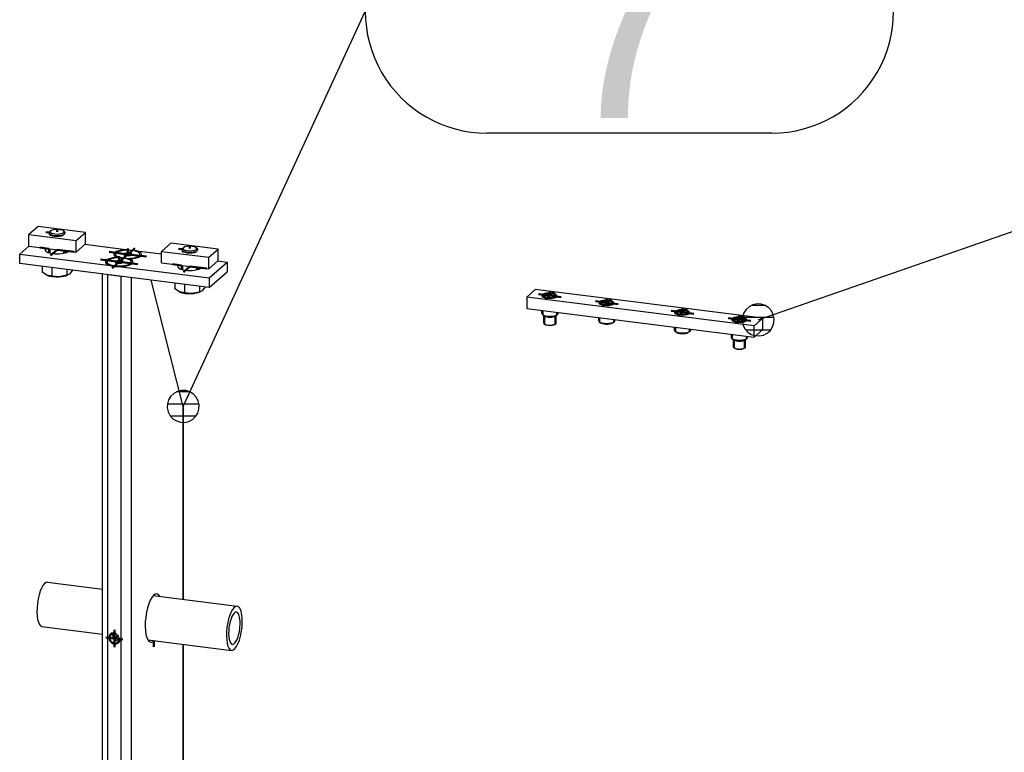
# Model space of a CAD drawing. Header units: millimetres. Extents: x 4464 to 5058, y 2900 to 3320.
# Tile 17 of 110: x 4670 to 4686, y 2942 to 2954. Entities that reach past the tile are written whole.
import ezdxf
from ezdxf.enums import TextEntityAlignment as Align

# ---------------------------------------------------------------- set-up
doc = ezdxf.new("R2010")
doc.units = ezdxf.units.MM
doc.linetypes.add('STRICHPUNKT2', pattern=[18.5, 10, -4, 0.5, -4])
doc.layers.get('0').update_dxf_attribs({"linetype": 'CONTINUOUS'})
for name, color, linetype in [('DIM49', 4, 'CONTINUOUS'), ('LE_RED', 1, 'CONTINUOUS'), ('TXT_ALL', 7, 'CONTINUOUS')]:
    doc.layers.add(name, color=color, linetype=linetype)
doc.layers.add('LE_ALL', color=7, linetype='CONTINUOUS', lineweight=50)
doc.styles.add('ARIAL', font='arial.ttf')

# ---------------------------------------------------------------- blocks, each defined once
blk = doc.blocks.new('BALUSTER PROFIEL 80X15 R4_03714', base_point=(4672.167, 2944.938))
for p, q in [((4671.276, 2934.732), (4671.276, 2950.202)), ((4671.362, 2934.808), (4671.362, 2950.192)), ((4671.58, 2950.164), (4671.362, 2950.192)), ((4671.58, 2935.001), (4671.58, 2950.164)), ((4671.752, 2935.152), (4671.752, 2950.142)), ((4672.601, 2948.024), (4672.077, 2950.101)), ((4672.601, 2944.85), (4672.601, 2948.024)), ((4672.609, 2944.849), (4672.609, 2947.959)), ((4672.601, 2935.889), (4672.601, 2944.111)), ((4672.609, 2935.887), (4672.609, 2944.109))]:
    blk.add_line(p, q)
for centre, major_axis, ratio, start_param, end_param in [((4672.476, 2948.04), (0.087, -0.181), 0.559575, 0.864613, 1.22598), ((4672.117, 2944.541), (-0.05, -0.397), 0.333333, 3.141593, 6.283185), ((4672.117, 2944.541), (-0.05, -0.397), 0.333333, 2.730455, 3.141593), ((4672.117, 2944.541), (-0.05, -0.397), 0.333333, 0, 0.411138)]:
    blk.add_ellipse(centre, major_axis=major_axis, ratio=ratio, start_param=start_param, end_param=end_param)
at = {"layer": 'LE_RED'}
for start_param, end_param in [(3.141593, 6.283185), (2.093172, 3.141593), (0, 0.522376)]:
    blk.add_ellipse((4671.471, 2944.207), major_axis=(0.0661, -0.075), ratio=0.881917, start_param=start_param, end_param=end_param, dxfattribs=at)
blk = doc.blocks.new('_03716', base_point=(4672.117, 2944.171))
at = {"layer": 'LE_ALL', "color": 1, "linetype": 'STRICHPUNKT2'}
for p, q in [((4671.471, 2944.207), (4671.471, 2944.348)), ((4671.471, 2944.207), (4671.331, 2944.224)), ((4671.453, 2944.191), (4671.526, 2944.255)), ((4671.471, 2944.207), (4671.471, 2944.065)), ((4671.471, 2944.207), (4671.611, 2944.189)), ((4672.117, 2944.171), (4672.117, 2944.07))]:
    blk.add_line(p, q, dxfattribs=at)
blk = doc.blocks.new('_03715')
blk.add_blockref('_03716', (4672.117, 2944.171))
blk = doc.blocks.new('DIN 13-M6_03718', base_point=(4671.526, 2944.144))
for start_param, end_param in [(3.141593, 6.283185), (0, 3.141593)]:
    blk.add_ellipse((4671.471, 2944.207), major_axis=(0.0551, -0.0625), ratio=0.881917, start_param=start_param, end_param=end_param)
at = {"layer": 'LE_RED'}
for start_param, end_param in [(3.141593, 6.283185), (2.093172, 3.141593), (0, 0.522376)]:
    blk.add_ellipse((4671.471, 2944.207), major_axis=(0.0661, -0.075), ratio=0.881917, start_param=start_param, end_param=end_param, dxfattribs=at)
blk = doc.blocks.new('DIN 13-M6_03717')
blk.add_blockref('DIN 13-M6_03718', (4671.526, 2944.144))
blk = doc.blocks.new('BALUSTER PROFIEL 80X15 R4_03713')
for name, p in [('BALUSTER PROFIEL 80X15 R4_03714', (4672.167, 2944.938)), ('_03715', (0, 0)), ('DIN 13-M6_03717', (0, 0))]:
    blk.add_blockref(name, p)
blk = doc.blocks.new('Precisie buis 22x3_03729', base_point=(4673.409, 2944.109))
for p, q in [((4670.37, 2945.131), (4671.276, 2945.017)), ((4672.11, 2944.911), (4673.488, 2944.738)), ((4670.279, 2944.403), (4671.276, 2944.277)), ((4672.019, 2944.184), (4673.397, 2944.01))]:
    blk.add_line(p, q)
for centre, major_axis, start_param, end_param in [((4670.325, 2944.767), (-0.046, -0.364), 3.141593, 6.283185), ((4673.443, 2944.374), (-0.046, -0.364), 3.141593, 6.283185), ((4673.443, 2944.374), (-0.033, -0.265), 3.141593, 6.283185), ((4673.443, 2944.374), (-0.046, -0.364), 0, 3.141593), ((4673.443, 2944.374), (-0.033, -0.265), 6.283185, 9.424778)]:
    blk.add_ellipse(centre, major_axis=major_axis, ratio=0.333333, start_param=start_param, end_param=end_param)
blk = doc.blocks.new('Precisie buis 22x3_03728')
blk.add_blockref('Precisie buis 22x3_03729', (4673.409, 2944.109))
blk = doc.blocks.new('153.1.100 100 x 5 50 x 47 PM6_03731', base_point=(4672.524, 2950.352))
for p, q in [((4669.912, 2950.531), (4670.061, 2950.662)), ((4671.726, 2950.593), (4671.698, 2950.603)), ((4671.833, 2950.586), (4671.801, 2950.582)), ((4671.833, 2950.586), (4672.243, 2950.535)), ((4669.912, 2950.531), (4671.404, 2950.343)), ((4669.912, 2950.374), (4669.912, 2950.531)), ((4671.531, 2950.469), (4671.515, 2950.478)), ((4671.721, 2950.452), (4671.701, 2950.445)), ((4673.03, 2949.981), (4669.912, 2950.374)), ((4671.539, 2950.326), (4673.03, 2950.139)), ((4673.03, 2950.139), (4673.325, 2950.398)), ((4673.169, 2950.418), (4673.325, 2950.398)), ((4673.325, 2950.398), (4673.325, 2950.241)), ((4673.03, 2949.981), (4673.325, 2950.241)), ((4673.03, 2950.139), (4673.03, 2949.981))]:
    blk.add_line(p, q)
for points in [[(4670.986, 2950.693), (4671.698, 2950.603)], [(4671.404, 2950.343), (4671.471, 2950.324), (4671.539, 2950.326)]]:
    blk.add_lwpolyline(points)
for centre, major_axis, start_param, end_param in [((4670.527, 2950.602), (0.2, 0), 2.761161, 3.141593), ((4670.527, 2950.602), (0.2, 0), 3.141593, 5.940882), ((4671.689, 2950.527), (0.228, 0), 1.530478, 3.50296), ((4671.689, 2950.527), (0.228, 0), 5.921818, 7.171566), ((4671.548, 2950.403), (0.228, 0), 1.712902, 3.50296), ((4671.689, 2950.527), (0.228, 0), 3.50296, 3.847549), ((4671.689, 2950.527), (0.228, 0), 4.854494, 5.921818), ((4671.548, 2950.403), (0.228, 0), 5.921818, 6.989142), ((4671.548, 2950.403), (0.228, 0), 3.50296, 4.029973), ((4671.548, 2950.403), (0.228, 0), 4.67207, 5.921818), ((4672.71, 2950.327), (0.2, 0), 2.761161, 3.141593), ((4672.71, 2950.327), (0.2, 0), 3.141593, 5.940882)]:
    blk.add_ellipse(centre, major_axis=major_axis, ratio=0.333333, start_param=start_param, end_param=end_param)
blk = doc.blocks.new('_03733', base_point=(4670.527, 2950.602))
at = {"layer": 'LE_ALL', "color": 1, "linetype": 'STRICHPUNKT2'}
for p, q in [((4670.394, 2950.619), (4670.246, 2950.638)), ((4670.527, 2950.602), (4670.421, 2950.509)), ((4670.527, 2950.602), (4670.808, 2950.567)), ((4671.689, 2950.527), (4671.805, 2950.63)), ((4671.689, 2950.622), (4671.689, 2950.503)), ((4671.548, 2950.403), (4671.241, 2950.441)), ((4671.689, 2950.527), (4671.382, 2950.566)), ((4671.548, 2950.403), (4671.664, 2950.505)), ((4671.548, 2950.497), (4671.548, 2950.379)), ((4671.689, 2950.527), (4671.573, 2950.425)), ((4671.689, 2950.527), (4671.996, 2950.489)), ((4671.548, 2950.403), (4671.432, 2950.3)), ((4671.548, 2950.403), (4671.855, 2950.364)), ((4672.576, 2950.344), (4672.429, 2950.363)), ((4672.71, 2950.327), (4672.604, 2950.234)), ((4672.71, 2950.327), (4672.99, 2950.292))]:
    blk.add_line(p, q, dxfattribs=at)
blk = doc.blocks.new('_03732')
blk.add_blockref('_03733', (4670.527, 2950.602))
blk = doc.blocks.new('153.1.100 100 x 5 50 x 47 PM6_03730')
for name, p in [('153.1.100 100 x 5 50 x 47 PM6_03731', (4672.524, 2950.352)), ('_03732', (0, 0))]:
    blk.add_blockref(name, p)
blk = doc.blocks.new('Stelschroef (DIN 913 - ISO 4026)-M6x20_03762', base_point=(4671.464, 2944.255))
for p in [(4671.482, 2944.283), (4671.492, 2944.28)]:
    blk.add_line(p, (4671.464, 2944.255))
for points in [[(4671.464, 2944.255), (4671.491, 2944.205), (4671.545, 2944.198)], [(4671.523, 2944.259), (4671.532, 2944.241), (4671.491, 2944.205)]]:
    blk.add_lwpolyline(points)
at = {"layer": 'LE_RED'}
blk.add_ellipse((4671.518, 2944.248), major_axis=(0.0551, -0.0625), ratio=0.881917, start_param=3.583421, end_param=5.841357, dxfattribs=at)
blk = doc.blocks.new('GEWINDE_03764', base_point=(4671.545, 2944.171))
at = {"layer": 'LE_RED'}
blk.add_ellipse((4671.518, 2944.248), major_axis=(0.0551, -0.0625), ratio=0.881917, start_param=3.583421, end_param=5.841357, dxfattribs=at)
blk = doc.blocks.new('GEWINDE_03763')
blk.add_blockref('GEWINDE_03764', (4671.545, 2944.171))
blk = doc.blocks.new('Stelschroef (DIN 913 - ISO 4026)-M6x20_03761')
for name, p in [('Stelschroef (DIN 913 - ISO 4026)-M6x20_03762', (4671.464, 2944.255)), ('GEWINDE_03763', (0, 0))]:
    blk.add_blockref(name, p)
blk = doc.blocks.new('Montage sierregel_03760')
blk.add_blockref('Stelschroef (DIN 913 - ISO 4026)-M6x20_03761', (0, 0))
blk = doc.blocks.new('Verzonken kopbout (DIN 7991_ISO 10642)-M6x20_03767', base_point=(4671.488, 2950.386))
for p, q in [((4671.535, 2950.38), (4671.535, 2950.428)), ((4671.348, 2950.38), (4671.348, 2950.403)), ((4671.607, 2950.39), (4671.607, 2950.419)), ((4671.748, 2950.38), (4671.748, 2950.403))]:
    blk.add_line(p, q)
blk.add_lwpolyline([(4671.488, 2950.386), (4671.56, 2950.377), (4671.62, 2950.393), (4671.607, 2950.419), (4671.535, 2950.428), (4671.476, 2950.412)], close=True)
for centre, start_param, end_param in [((4671.548, 2950.403), 0, 3.141593), ((4671.548, 2950.403), 3.141593, 6.283185), ((4671.548, 2950.38), 3.141593, 3.422522), ((4671.548, 2950.38), 6.002256, 6.283185)]:
    blk.add_ellipse(centre, major_axis=(0.2, 0), ratio=0.333333, start_param=start_param, end_param=end_param)
blk = doc.blocks.new('Verzonken kopbout (DIN 7991_ISO 10642)-M6x20_03766')
blk.add_blockref('Verzonken kopbout (DIN 7991_ISO 10642)-M6x20_03767', (4671.488, 2950.386))
blk = doc.blocks.new('Verzonken kopbout (DIN 7991_ISO 10642)-M6x20_03769', base_point=(4671.63, 2950.511))
for p, q in [((4671.489, 2950.505), (4671.489, 2950.527)), ((4671.677, 2950.505), (4671.677, 2950.553)), ((4671.749, 2950.515), (4671.749, 2950.543)), ((4671.889, 2950.505), (4671.889, 2950.527))]:
    blk.add_line(p, q)
blk.add_lwpolyline([(4671.63, 2950.511), (4671.702, 2950.502), (4671.761, 2950.518), (4671.749, 2950.543), (4671.677, 2950.553), (4671.617, 2950.536)], close=True)
for centre, start_param, end_param in [((4671.689, 2950.527), 0, 3.141593), ((4671.689, 2950.527), 3.141593, 6.283185), ((4671.689, 2950.505), 3.141593, 3.422522), ((4671.689, 2950.505), 6.002256, 6.283185)]:
    blk.add_ellipse(centre, major_axis=(0.2, 0), ratio=0.333333, start_param=start_param, end_param=end_param)
blk = doc.blocks.new('Verzonken kopbout (DIN 7991_ISO 10642)-M6x20_03768')
blk.add_blockref('Verzonken kopbout (DIN 7991_ISO 10642)-M6x20_03769', (4671.63, 2950.511))
blk = doc.blocks.new('Montage strip op baluster_03765')
for name in ['Verzonken kopbout (DIN 7991_ISO 10642)-M6x20_03768', 'Verzonken kopbout (DIN 7991_ISO 10642)-M6x20_03766']:
    blk.add_blockref(name, (0, 0))
blk = doc.blocks.new('1011-2 Moerblok M8 SMALL_03772', base_point=(4672.576, 2950.595))
for p, q in [((4672.397, 2950.711), (4672.243, 2950.576)), ((4673.176, 2950.613), (4672.397, 2950.711)), ((4673.023, 2950.478), (4673.176, 2950.613)), ((4673.176, 2950.424), (4673.176, 2950.613)), ((4672.243, 2950.576), (4673.023, 2950.478)), ((4672.243, 2950.387), (4672.243, 2950.576)), ((4673.023, 2950.289), (4673.176, 2950.424))]:
    blk.add_line(p, q)
blk.add_lwpolyline([(4672.243, 2950.387), (4673.023, 2950.289), (4673.023, 2950.478)])
at = {"layer": 'LE_RED'}
for start_param, end_param in [(3.141593, 4.351022), (4.351022, 5.658796)]:
    blk.add_ellipse((4672.71, 2950.595), major_axis=(0.133, 0), ratio=0.333333, start_param=start_param, end_param=end_param, dxfattribs=at)
blk = doc.blocks.new('DIN 13-M8_03774', base_point=(4672.576, 2950.595))
at = {"layer": 'LE_RED'}
for start_param, end_param in [(3.141593, 4.351022), (4.351022, 5.658796)]:
    blk.add_ellipse((4672.71, 2950.595), major_axis=(0.133, 0), ratio=0.333333, start_param=start_param, end_param=end_param, dxfattribs=at)
blk = doc.blocks.new('DIN 13-M8_03773')
blk.add_blockref('DIN 13-M8_03774', (4672.576, 2950.595))
blk = doc.blocks.new('_03776', base_point=(4672.71, 2950.657))
at = {"layer": 'LE_ALL', "color": 1, "linetype": 'STRICHPUNKT2'}
for p, q in [((4672.578, 2950.611), (4672.523, 2950.618)), ((4672.71, 2950.657), (4672.71, 2950.623))]:
    blk.add_line(p, q, dxfattribs=at)
blk = doc.blocks.new('_03775')
blk.add_blockref('_03776', (4672.71, 2950.657))
blk = doc.blocks.new('1011-2 Moerblok M8 SMALL_03771')
for name, p in [('1011-2 Moerblok M8 SMALL_03772', (4672.576, 2950.595)), ('_03775', (0, 0)), ('DIN 13-M8_03773', (0, 0))]:
    blk.add_blockref(name, p)
blk = doc.blocks.new('Zeskant tapbout-M8x16 (DIN 933)_03778', base_point=(4672.463, 2950.053))
for p, q in [((4672.463, 2950.053), (4672.463, 2949.958)), ((4672.538, 2949.909), (4672.463, 2949.958)), ((4672.621, 2950.033), (4672.621, 2949.894)), ((4672.868, 2950.002), (4672.868, 2949.907)), ((4672.957, 2949.985), (4672.912, 2949.928)), ((4672.621, 2949.894), (4672.542, 2949.908)), ((4672.745, 2949.882), (4672.621, 2949.894)), ((4672.868, 2949.907), (4672.745, 2949.882)), ((4672.889, 2949.913), (4672.868, 2949.907)), ((4672.912, 2949.928), (4672.889, 2949.913))]:
    blk.add_line(p, q)
for centre, major_axis, start_param, end_param in [((4672.71, 2950.623), (0.113, 0), 6.283185, 9.424778), ((4672.71, 2950.623), (0.113, 0), 3.141593, 6.283185), ((4672.71, 2949.953), (0.217, 0), 3.827423, 4.874621), ((4672.71, 2949.953), (0.217, 0), 4.874621, 5.624127)]:
    blk.add_ellipse(centre, major_axis=major_axis, ratio=0.333333, start_param=start_param, end_param=end_param)
blk = doc.blocks.new('GEWINDE_03780', base_point=(4672.843, 2950.604))
for p, q in [((4672.585, 2950.62), (4672.604, 2950.636)), ((4672.834, 2950.62), (4672.816, 2950.636)), ((4672.576, 2950.278), (4672.576, 2950.346)), ((4672.843, 2950.278), (4672.843, 2950.312))]:
    blk.add_line(p, q)
for start_param, end_param in [(2.780225, 3.141593), (3.141593, 6.283185), (6.283185, 6.644552)]:
    blk.add_ellipse((4672.71, 2950.604), major_axis=(0.133, 0), ratio=0.333333, start_param=start_param, end_param=end_param)
at = {"layer": 'LE_RED'}
for p, q in [((4672.596, 2950.595), (4672.596, 2950.623)), ((4672.823, 2950.595), (4672.823, 2950.623)), ((4672.596, 2950.272), (4672.596, 2950.343)), ((4672.823, 2950.272), (4672.823, 2950.314))]:
    blk.add_line(p, q, dxfattribs=at)
for start_param, end_param in [(2.780225, 3.141593), (3.141593, 5.658796), (1.209429, 2.780225), (0.946407, 1.209429)]:
    blk.add_ellipse((4672.71, 2950.623), major_axis=(0.113, 0), ratio=0.333333, start_param=start_param, end_param=end_param, dxfattribs=at)
blk = doc.blocks.new('GEWINDE_03779')
blk.add_blockref('GEWINDE_03780', (4672.843, 2950.604))
blk = doc.blocks.new('Zeskant tapbout-M8x16 (DIN 933)_03777')
for name, p in [('Zeskant tapbout-M8x16 (DIN 933)_03778', (4672.463, 2950.053)), ('GEWINDE_03779', (0, 0))]:
    blk.add_blockref(name, p)
blk = doc.blocks.new('Montage handregel_03770')
for name in ['1011-2 Moerblok M8 SMALL_03771', 'Zeskant tapbout-M8x16 (DIN 933)_03777']:
    blk.add_blockref(name, (0, 0))
blk = doc.blocks.new('1011-2 Moerblok M8 SMALL_03783', base_point=(4670.394, 2950.869))
for p, q in [((4670.214, 2950.986), (4670.061, 2950.851)), ((4670.993, 2950.888), (4670.214, 2950.986)), ((4670.061, 2950.851), (4670.84, 2950.753)), ((4670.061, 2950.662), (4670.061, 2950.851)), ((4670.84, 2950.753), (4670.993, 2950.888)), ((4670.993, 2950.699), (4670.993, 2950.888)), ((4670.84, 2950.564), (4670.993, 2950.699))]:
    blk.add_line(p, q)
blk.add_lwpolyline([(4670.061, 2950.662), (4670.84, 2950.564), (4670.84, 2950.753)])
at = {"layer": 'LE_RED'}
for start_param, end_param in [(3.141593, 4.351022), (4.351022, 5.658796)]:
    blk.add_ellipse((4670.527, 2950.869), major_axis=(0.133, 0), ratio=0.333333, start_param=start_param, end_param=end_param, dxfattribs=at)
blk = doc.blocks.new('DIN 13-M8_03785', base_point=(4670.394, 2950.869))
at = {"layer": 'LE_RED'}
for start_param, end_param in [(3.141593, 4.351022), (4.351022, 5.658796)]:
    blk.add_ellipse((4670.527, 2950.869), major_axis=(0.133, 0), ratio=0.333333, start_param=start_param, end_param=end_param, dxfattribs=at)
blk = doc.blocks.new('DIN 13-M8_03784')
blk.add_blockref('DIN 13-M8_03785', (4670.394, 2950.869))
blk = doc.blocks.new('_03787', base_point=(4670.527, 2950.932))
at = {"layer": 'LE_ALL', "color": 1, "linetype": 'STRICHPUNKT2'}
for p, q in [((4670.527, 2950.932), (4670.527, 2950.898)), ((4670.396, 2950.886), (4670.34, 2950.893))]:
    blk.add_line(p, q, dxfattribs=at)
blk = doc.blocks.new('_03786')
blk.add_blockref('_03787', (4670.527, 2950.932))
blk = doc.blocks.new('1011-2 Moerblok M8 SMALL_03782')
for name, p in [('1011-2 Moerblok M8 SMALL_03783', (4670.394, 2950.869)), ('_03786', (0, 0)), ('DIN 13-M8_03784', (0, 0))]:
    blk.add_blockref(name, p)
blk = doc.blocks.new('Zeskant tapbout-M8x16 (DIN 933)_03789', base_point=(4670.28, 2950.328))
for p, q in [((4670.28, 2950.328), (4670.28, 2950.233)), ((4670.439, 2950.308), (4670.439, 2950.169)), ((4670.686, 2950.277), (4670.686, 2950.182)), ((4670.356, 2950.184), (4670.28, 2950.233)), ((4670.439, 2950.169), (4670.359, 2950.183)), ((4670.562, 2950.157), (4670.439, 2950.169)), ((4670.686, 2950.182), (4670.562, 2950.157)), ((4670.706, 2950.188), (4670.686, 2950.182)), ((4670.73, 2950.203), (4670.706, 2950.188)), ((4670.774, 2950.26), (4670.73, 2950.203))]:
    blk.add_line(p, q)
for centre, major_axis, start_param, end_param in [((4670.527, 2950.898), (0.113, 0), 6.283185, 9.424778), ((4670.527, 2950.898), (0.113, 0), 3.141593, 6.283185), ((4670.527, 2950.228), (0.217, 0), 3.827423, 4.874621), ((4670.527, 2950.228), (0.217, 0), 4.874621, 5.624127)]:
    blk.add_ellipse(centre, major_axis=major_axis, ratio=0.333333, start_param=start_param, end_param=end_param)
blk = doc.blocks.new('GEWINDE_03791', base_point=(4670.66, 2950.879))
for p, q in [((4670.402, 2950.895), (4670.421, 2950.911)), ((4670.652, 2950.895), (4670.633, 2950.911)), ((4670.394, 2950.553), (4670.394, 2950.621)), ((4670.66, 2950.553), (4670.66, 2950.587))]:
    blk.add_line(p, q)
for start_param, end_param in [(2.780225, 3.141593), (3.141593, 6.283185), (6.283185, 6.644552)]:
    blk.add_ellipse((4670.527, 2950.879), major_axis=(0.133, 0), ratio=0.333333, start_param=start_param, end_param=end_param)
at = {"layer": 'LE_RED'}
for p, q in [((4670.414, 2950.869), (4670.414, 2950.898)), ((4670.64, 2950.869), (4670.64, 2950.898)), ((4670.414, 2950.547), (4670.414, 2950.618)), ((4670.64, 2950.547), (4670.64, 2950.589))]:
    blk.add_line(p, q, dxfattribs=at)
for start_param, end_param in [(2.780225, 3.141593), (1.209429, 2.780225), (0.946407, 1.209429), (3.141593, 5.658796)]:
    blk.add_ellipse((4670.527, 2950.898), major_axis=(0.113, 0), ratio=0.333333, start_param=start_param, end_param=end_param, dxfattribs=at)
blk = doc.blocks.new('GEWINDE_03790')
blk.add_blockref('GEWINDE_03791', (4670.66, 2950.879))
blk = doc.blocks.new('Zeskant tapbout-M8x16 (DIN 933)_03788')
for name, p in [('Zeskant tapbout-M8x16 (DIN 933)_03789', (4670.28, 2950.328)), ('GEWINDE_03790', (0, 0))]:
    blk.add_blockref(name, p)
blk = doc.blocks.new('Montage handregel_03781')
for name in ['1011-2 Moerblok M8 SMALL_03782', 'Zeskant tapbout-M8x16 (DIN 933)_03788']:
    blk.add_blockref(name, (0, 0))
blk = doc.blocks.new('Montage_03734')
for name in ['Montage handregel_03781', 'Montage strip op baluster_03765', 'Montage handregel_03770', 'Montage sierregel_03760']:
    blk.add_blockref(name, (0, 0))
blk = doc.blocks.new('SHAPE_06182', base_point=(4672.601, 2948.024))
at = {"layer": 'DIM49', "color": 3}
for p, q in [((4677.597, 2956.521), (4682.285, 2956.521)), ((4672.601, 2948.024), (4675.597, 2954.521)), ((4682.285, 2952.521), (4677.597, 2952.521)), ((4672.713, 2948.262), (4672.492, 2948.262)), ((4672.86, 2948.062), (4672.341, 2948.062)), ((4672.807, 2947.862), (4672.395, 2947.862))]:
    blk.add_line(p, q, dxfattribs=at)
blk.add_lwpolyline([(4672.556, 2947.765), (4672.625, 2947.762), (4672.692, 2947.777), (4672.753, 2947.809), (4672.803, 2947.856), (4672.84, 2947.914), (4672.86, 2947.979), (4672.863, 2948.048), (4672.848, 2948.115), (4672.816, 2948.176), (4672.769, 2948.227), (4672.711, 2948.263), (4672.645, 2948.284), (4672.577, 2948.286), (4672.51, 2948.271), (4672.449, 2948.239), (4672.398, 2948.193), (4672.362, 2948.134), (4672.341, 2948.069), (4672.338, 2948), (4672.354, 2947.933), (4672.386, 2947.872), (4672.432, 2947.822), (4672.49, 2947.785)], close=True, dxfattribs=at)
for centre, start_param, end_param in [((4677.597, 2954.521), 1.570796, 4.712389), ((4682.285, 2954.521), 4.712389, 7.853982)]:
    blk.add_ellipse(centre, major_axis=(2, 0), ratio=1, start_param=start_param, end_param=end_param, dxfattribs=at)
at = {"layer": 'TXT_ALL', "style": 'ARIAL'}
blk.add_text('7', height=3.5, dxfattribs=at).set_placement((4678.597, 2954.521), align=Align.MIDDLE_LEFT)
blk = doc.blocks.new('Tussen baluster_03712')
for name, p in [('SHAPE_06182', (4672.601, 2948.024)), ('Montage_03734', (0, 0)), ('153.1.100 100 x 5 50 x 47 PM6_03730', (0, 0)), ('BALUSTER PROFIEL 80X15 R4_03713', (0, 0)), ('Precisie buis 22x3_03728', (0, 0))]:
    blk.add_blockref(name, p)
blk = doc.blocks.new('SHAPE_06222', base_point=(4682.06, 2949.447))
at = {"layer": 'DIM49', "color": 3}
for p, q in [((4682.06, 2949.447), (4688.233, 2951.598)), ((4682.173, 2949.685), (4681.951, 2949.685)), ((4682.318, 2949.485), (4681.8, 2949.485)), ((4681.855, 2949.285), (4682.265, 2949.285))]:
    blk.add_line(p, q, dxfattribs=at)
blk.add_lwpolyline([(4681.842, 2949.299), (4681.888, 2949.248), (4681.945, 2949.21), (4682.01, 2949.189), (4682.079, 2949.185), (4682.146, 2949.199), (4682.208, 2949.23), (4682.259, 2949.275), (4682.297, 2949.333), (4682.318, 2949.398), (4682.322, 2949.467), (4682.308, 2949.534), (4682.277, 2949.595), (4682.232, 2949.647), (4682.174, 2949.684), (4682.109, 2949.706), (4682.04, 2949.71), (4681.973, 2949.696), (4681.912, 2949.665), (4681.86, 2949.619), (4681.822, 2949.562), (4681.801, 2949.497), (4681.797, 2949.428), (4681.811, 2949.361)], close=True, dxfattribs=at)
blk = doc.blocks.new('1013-1 0Connector L120 M8 SMALL_05319', base_point=(4681.618, 2949.455))
for p, q in [((4678.393, 2949.949), (4678.251, 2949.825)), ((4682.134, 2949.478), (4678.393, 2949.949)), ((4678.251, 2949.825), (4678.251, 2949.636)), ((4681.993, 2949.353), (4678.251, 2949.825)), ((4678.251, 2949.636), (4681.993, 2949.165)), ((4681.993, 2949.165), (4681.993, 2949.353)), ((4682.134, 2949.29), (4681.993, 2949.165))]:
    blk.add_line(p, q)
blk.add_lwpolyline([(4682.134, 2949.29), (4682.134, 2949.478), (4681.993, 2949.353)])
at = {"layer": 'LE_RED'}
for centre, start_param, end_param in [((4678.634, 2949.848), 0.946407, 3.141593), ((4678.634, 2949.848), 3.141593, 4.351022), ((4678.634, 2949.848), 4.351022, 5.658796), ((4679.569, 2949.73), 0.946407, 3.141593), ((4679.569, 2949.73), 3.141593, 4.351022), ((4679.569, 2949.73), 4.351022, 5.658796), ((4680.816, 2949.573), 0.946407, 3.141593), ((4680.816, 2949.573), 3.141593, 4.351022), ((4680.816, 2949.573), 4.351022, 5.658796), ((4681.752, 2949.455), 0.946407, 3.141593), ((4681.752, 2949.455), 3.141593, 4.351022), ((4681.752, 2949.455), 4.351022, 5.658796)]:
    blk.add_ellipse(centre, major_axis=(0.133, 0), ratio=0.333333, start_param=start_param, end_param=end_param, dxfattribs=at)
blk.add_blockref('SHAPE_06222', (4682.06, 2949.447))
blk = doc.blocks.new('DIN 13-M8_05321', base_point=(4678.747, 2949.848))
for centre, start_param, end_param in [((4678.634, 2949.848), 0, 3.141593), ((4678.634, 2949.848), 3.141593, 6.283185), ((4679.569, 2949.73), 0, 3.141593), ((4679.569, 2949.73), 3.141593, 6.283185), ((4680.816, 2949.573), 0, 3.141593), ((4680.816, 2949.573), 3.141593, 6.283185), ((4681.752, 2949.455), 0, 3.141593), ((4681.752, 2949.455), 3.141593, 6.283185)]:
    blk.add_ellipse(centre, major_axis=(0.113, 0), ratio=0.333333, start_param=start_param, end_param=end_param)
at = {"layer": 'LE_RED'}
for centre, start_param, end_param in [((4678.634, 2949.848), 0.946407, 3.141593), ((4678.634, 2949.848), 3.141593, 4.351022), ((4678.634, 2949.848), 4.351022, 5.658796), ((4679.569, 2949.73), 0.946407, 3.141593), ((4679.569, 2949.73), 3.141593, 4.351022), ((4679.569, 2949.73), 4.351022, 5.658796), ((4680.816, 2949.573), 0.946407, 3.141593), ((4680.816, 2949.573), 3.141593, 4.351022), ((4680.816, 2949.573), 4.351022, 5.658796), ((4681.752, 2949.455), 0.946407, 3.141593), ((4681.752, 2949.455), 3.141593, 4.351022), ((4681.752, 2949.455), 4.351022, 5.658796)]:
    blk.add_ellipse(centre, major_axis=(0.133, 0), ratio=0.333333, start_param=start_param, end_param=end_param, dxfattribs=at)
blk = doc.blocks.new('DIN 13-M8_05320')
blk.add_blockref('DIN 13-M8_05321', (4678.747, 2949.848))
blk = doc.blocks.new('_05323', base_point=(4678.634, 2949.911))
at = {"layer": 'LE_ALL', "color": 1, "linetype": 'STRICHPUNKT2'}
for p, q in [((4678.634, 2949.848), (4678.447, 2949.871)), ((4678.634, 2949.848), (4678.563, 2949.785)), ((4678.634, 2949.848), (4678.704, 2949.91)), ((4679.569, 2949.73), (4679.64, 2949.792)), ((4679.569, 2949.73), (4679.382, 2949.754)), ((4679.569, 2949.73), (4679.498, 2949.668)), ((4680.816, 2949.573), (4680.887, 2949.635)), ((4680.816, 2949.573), (4680.629, 2949.596)), ((4680.816, 2949.573), (4680.746, 2949.511)), ((4681.752, 2949.455), (4681.565, 2949.479)), ((4681.752, 2949.455), (4681.681, 2949.393)), ((4681.752, 2949.455), (4681.822, 2949.517))]:
    blk.add_line(p, q, dxfattribs=at)
for points in [[(4678.634, 2949.911), (4678.634, 2949.848), (4678.821, 2949.824)], [(4679.569, 2949.793), (4679.569, 2949.73), (4679.756, 2949.706)], [(4680.816, 2949.636), (4680.816, 2949.573), (4681.003, 2949.549)], [(4681.752, 2949.518), (4681.752, 2949.455), (4681.939, 2949.431)]]:
    blk.add_lwpolyline(points, dxfattribs=at)
blk = doc.blocks.new('_05322')
blk.add_blockref('_05323', (4678.634, 2949.911))
blk = doc.blocks.new('1013-1 0Connector L120 M8 SMALL_05318')
for name, p in [('1013-1 0Connector L120 M8 SMALL_05319', (4681.618, 2949.455)), ('_05322', (0, 0)), ('DIN 13-M8_05320', (0, 0))]:
    blk.add_blockref(name, p)
blk = doc.blocks.new('Stelschroef (DIN 913 - ISO 4026)-M8x10_05326', base_point=(4681.646, 2949.127))
blk.add_line((4681.646, 2949.448), (4681.666, 2949.466))
blk.add_lwpolyline([(4681.858, 2949.448), (4681.838, 2949.466)])
for start_param, end_param in [(2.780226, 6.644552), (0.361367, 2.780226)]:
    blk.add_ellipse((4681.752, 2949.455), major_axis=(0.0917, 0), ratio=0.333333, start_param=start_param, end_param=end_param)
at = {"layer": 'LE_RED'}
blk.add_ellipse((4681.752, 2949.141), major_axis=(0.113, 0), ratio=0.333333, start_param=3.50296, end_param=5.658796, dxfattribs=at)
blk = doc.blocks.new('GEWINDE_05328', base_point=(4681.618, 2949.16))
for p, q in [((4681.618, 2949.16), (4681.618, 2949.212)), ((4681.627, 2949.144), (4681.646, 2949.127)), ((4681.877, 2949.144), (4681.858, 2949.127)), ((4681.885, 2949.16), (4681.885, 2949.178))]:
    blk.add_line(p, q)
for start_param, end_param in [(3.141593, 3.50296), (3.50296, 5.921818), (5.921818, 6.283185)]:
    blk.add_ellipse((4681.752, 2949.16), major_axis=(0.133, 0), ratio=0.333333, start_param=start_param, end_param=end_param)
at = {"layer": 'LE_RED'}
for p, q in [((4681.638, 2949.141), (4681.638, 2949.209)), ((4681.865, 2949.141), (4681.865, 2949.181))]:
    blk.add_line(p, q, dxfattribs=at)
for start_param, end_param in [(3.141593, 3.50296), (3.50296, 5.658796)]:
    blk.add_ellipse((4681.752, 2949.141), major_axis=(0.113, 0), ratio=0.333333, start_param=start_param, end_param=end_param, dxfattribs=at)
blk = doc.blocks.new('GEWINDE_05327')
blk.add_blockref('GEWINDE_05328', (4681.618, 2949.16))
blk = doc.blocks.new('Stelschroef (DIN 913 - ISO 4026)-M8x10_05325')
for name, p in [('Stelschroef (DIN 913 - ISO 4026)-M8x10_05326', (4681.646, 2949.127)), ('GEWINDE_05327', (0, 0))]:
    blk.add_blockref(name, p)
blk = doc.blocks.new('Stelschroef (DIN 913 - ISO 4026)-M8x10_05330', base_point=(4680.71, 2949.245))
blk.add_line((4680.71, 2949.566), (4680.731, 2949.584))
blk.add_lwpolyline([(4680.922, 2949.566), (4680.902, 2949.584)])
for start_param, end_param in [(2.780226, 6.644552), (0.361367, 2.780226)]:
    blk.add_ellipse((4680.816, 2949.573), major_axis=(0.0917, 0), ratio=0.333333, start_param=start_param, end_param=end_param)
at = {"layer": 'LE_RED'}
blk.add_ellipse((4680.816, 2949.259), major_axis=(0.113, 0), ratio=0.333333, start_param=3.50296, end_param=5.658796, dxfattribs=at)
blk = doc.blocks.new('GEWINDE_05332', base_point=(4680.683, 2949.277))
for p, q in [((4680.683, 2949.277), (4680.683, 2949.33)), ((4680.95, 2949.277), (4680.95, 2949.296)), ((4680.692, 2949.262), (4680.71, 2949.245)), ((4680.941, 2949.262), (4680.922, 2949.245))]:
    blk.add_line(p, q)
for start_param, end_param in [(3.141593, 3.50296), (3.50296, 5.921818), (5.921818, 6.283185)]:
    blk.add_ellipse((4680.816, 2949.277), major_axis=(0.133, 0), ratio=0.333333, start_param=start_param, end_param=end_param)
at = {"layer": 'LE_RED'}
for p, q in [((4680.703, 2949.259), (4680.703, 2949.327)), ((4680.93, 2949.259), (4680.93, 2949.299))]:
    blk.add_line(p, q, dxfattribs=at)
for start_param, end_param in [(3.141593, 3.50296), (3.50296, 5.658796)]:
    blk.add_ellipse((4680.816, 2949.259), major_axis=(0.113, 0), ratio=0.333333, start_param=start_param, end_param=end_param, dxfattribs=at)
blk = doc.blocks.new('GEWINDE_05331')
blk.add_blockref('GEWINDE_05332', (4680.683, 2949.277))
blk = doc.blocks.new('Stelschroef (DIN 913 - ISO 4026)-M8x10_05329')
for name, p in [('Stelschroef (DIN 913 - ISO 4026)-M8x10_05330', (4680.71, 2949.245)), ('GEWINDE_05331', (0, 0))]:
    blk.add_blockref(name, p)
blk = doc.blocks.new('Stelschroef (DIN 913 - ISO 4026)-M8x10_05334', base_point=(4679.463, 2949.402))
blk.add_line((4679.463, 2949.723), (4679.483, 2949.741))
blk.add_lwpolyline([(4679.675, 2949.723), (4679.655, 2949.741)])
for start_param, end_param in [(2.780226, 6.644552), (0.361367, 2.780226)]:
    blk.add_ellipse((4679.569, 2949.73), major_axis=(0.0917, 0), ratio=0.333333, start_param=start_param, end_param=end_param)
at = {"layer": 'LE_RED'}
blk.add_ellipse((4679.569, 2949.416), major_axis=(0.113, 0), ratio=0.333333, start_param=3.50296, end_param=5.658796, dxfattribs=at)
blk = doc.blocks.new('GEWINDE_05336', base_point=(4679.436, 2949.435))
for p, q in [((4679.436, 2949.435), (4679.436, 2949.487)), ((4679.702, 2949.435), (4679.702, 2949.453)), ((4679.444, 2949.419), (4679.463, 2949.402)), ((4679.694, 2949.419), (4679.675, 2949.402))]:
    blk.add_line(p, q)
for start_param, end_param in [(3.141593, 3.50296), (3.50296, 5.921818), (5.921818, 6.283185)]:
    blk.add_ellipse((4679.569, 2949.435), major_axis=(0.133, 0), ratio=0.333333, start_param=start_param, end_param=end_param)
at = {"layer": 'LE_RED'}
for p, q in [((4679.456, 2949.416), (4679.456, 2949.484)), ((4679.682, 2949.416), (4679.682, 2949.456))]:
    blk.add_line(p, q, dxfattribs=at)
for start_param, end_param in [(3.141593, 3.50296), (3.50296, 5.658796)]:
    blk.add_ellipse((4679.569, 2949.416), major_axis=(0.113, 0), ratio=0.333333, start_param=start_param, end_param=end_param, dxfattribs=at)
blk = doc.blocks.new('GEWINDE_05335')
blk.add_blockref('GEWINDE_05336', (4679.436, 2949.435))
blk = doc.blocks.new('Stelschroef (DIN 913 - ISO 4026)-M8x10_05333')
for name, p in [('Stelschroef (DIN 913 - ISO 4026)-M8x10_05334', (4679.463, 2949.402)), ('GEWINDE_05335', (0, 0))]:
    blk.add_blockref(name, p)
blk = doc.blocks.new('Stelschroef (DIN 913 - ISO 4026)-M8x10_05338', base_point=(4678.528, 2949.52))
blk.add_line((4678.528, 2949.841), (4678.548, 2949.859))
blk.add_lwpolyline([(4678.74, 2949.841), (4678.719, 2949.859)])
for start_param, end_param in [(2.780226, 6.644552), (0.361367, 2.780226)]:
    blk.add_ellipse((4678.634, 2949.848), major_axis=(0.0917, 0), ratio=0.333333, start_param=start_param, end_param=end_param)
at = {"layer": 'LE_RED'}
blk.add_ellipse((4678.634, 2949.534), major_axis=(0.113, 0), ratio=0.333333, start_param=3.50296, end_param=5.658796, dxfattribs=at)
blk = doc.blocks.new('GEWINDE_05340', base_point=(4678.5, 2949.552))
for p, q in [((4678.5, 2949.552), (4678.5, 2949.605)), ((4678.509, 2949.537), (4678.528, 2949.52)), ((4678.758, 2949.537), (4678.74, 2949.52)), ((4678.767, 2949.552), (4678.767, 2949.571))]:
    blk.add_line(p, q)
for start_param, end_param in [(3.141593, 3.50296), (3.50296, 5.921818), (5.921818, 6.283185)]:
    blk.add_ellipse((4678.634, 2949.552), major_axis=(0.133, 0), ratio=0.333333, start_param=start_param, end_param=end_param)
at = {"layer": 'LE_RED'}
for p, q in [((4678.52, 2949.534), (4678.52, 2949.602)), ((4678.747, 2949.534), (4678.747, 2949.574))]:
    blk.add_line(p, q, dxfattribs=at)
for start_param, end_param in [(3.141593, 3.50296), (3.50296, 5.658796)]:
    blk.add_ellipse((4678.634, 2949.534), major_axis=(0.113, 0), ratio=0.333333, start_param=start_param, end_param=end_param, dxfattribs=at)
blk = doc.blocks.new('GEWINDE_05339')
blk.add_blockref('GEWINDE_05340', (4678.5, 2949.552))
blk = doc.blocks.new('Stelschroef (DIN 913 - ISO 4026)-M8x10_05337')
for name, p in [('Stelschroef (DIN 913 - ISO 4026)-M8x10_05338', (4678.528, 2949.52)), ('GEWINDE_05339', (0, 0))]:
    blk.add_blockref(name, p)
blk = doc.blocks.new('Montage koppelstrip_05324')
for name in ['Stelschroef (DIN 913 - ISO 4026)-M8x10_05337', 'Stelschroef (DIN 913 - ISO 4026)-M8x10_05333', 'Stelschroef (DIN 913 - ISO 4026)-M8x10_05329', 'Stelschroef (DIN 913 - ISO 4026)-M8x10_05325']:
    blk.add_blockref(name, (0, 0))
blk = doc.blocks.new('Stelschroef (DIN 913 - ISO 4026)-M6x5_05343', base_point=(4681.686, 2948.976))
at = {"layer": 'LE_RED'}
blk.add_ellipse((4681.752, 2948.993), major_axis=(0.0833, 0), ratio=0.333333, start_param=3.800651, end_param=5.658796, dxfattribs=at)
blk = doc.blocks.new('GEWINDE_05345', base_point=(4681.844, 2949.119))
for p, q in [((4681.652, 2949.002), (4681.652, 2949.123)), ((4681.673, 2948.982), (4681.686, 2948.976)), ((4681.831, 2948.982), (4681.818, 2948.976)), ((4681.852, 2949.002), (4681.852, 2949.123))]:
    blk.add_line(p, q)
for centre, start_param, end_param in [((4681.752, 2949.002), 3.141593, 3.800651), ((4681.752, 2949.132), 3.571139, 5.872312), ((4681.752, 2949.002), 3.800651, 5.624127), ((4681.752, 2949.002), 5.624127, 6.283185)]:
    blk.add_ellipse(centre, major_axis=(0.1, 0), ratio=0.333333, start_param=start_param, end_param=end_param)
at = {"layer": 'LE_RED'}
for p, q in [((4681.669, 2948.993), (4681.669, 2949.115)), ((4681.835, 2948.993), (4681.835, 2949.115))]:
    blk.add_line(p, q, dxfattribs=at)
for start_param, end_param in [(3.141593, 3.800651), (3.800651, 5.624127)]:
    blk.add_ellipse((4681.752, 2948.993), major_axis=(0.0833, 0), ratio=0.333333, start_param=start_param, end_param=end_param, dxfattribs=at)
blk = doc.blocks.new('GEWINDE_05344')
blk.add_blockref('GEWINDE_05345', (4681.844, 2949.119))
blk = doc.blocks.new('Stelschroef (DIN 913 - ISO 4026)-M6x5_05342')
for name, p in [('GEWINDE_05344', (0, 0)), ('Stelschroef (DIN 913 - ISO 4026)-M6x5_05343', (4681.686, 2948.976))]:
    blk.add_blockref(name, p)
blk = doc.blocks.new('Stelschroef (DIN 913 - ISO 4026)-M6x5_05347', base_point=(4678.568, 2949.369))
at = {"layer": 'LE_RED'}
blk.add_ellipse((4678.634, 2949.386), major_axis=(0.0833, 0), ratio=0.333333, start_param=3.800651, end_param=5.658796, dxfattribs=at)
blk = doc.blocks.new('GEWINDE_05349', base_point=(4678.726, 2949.511))
for p, q in [((4678.534, 2949.395), (4678.534, 2949.516)), ((4678.734, 2949.395), (4678.734, 2949.516)), ((4678.555, 2949.374), (4678.568, 2949.369)), ((4678.713, 2949.374), (4678.7, 2949.369))]:
    blk.add_line(p, q)
for centre, start_param, end_param in [((4678.634, 2949.525), 3.571139, 5.872312), ((4678.634, 2949.395), 3.141593, 3.800651), ((4678.634, 2949.395), 3.800651, 5.624127), ((4678.634, 2949.395), 5.624127, 6.283185)]:
    blk.add_ellipse(centre, major_axis=(0.1, 0), ratio=0.333333, start_param=start_param, end_param=end_param)
at = {"layer": 'LE_RED'}
for p, q in [((4678.551, 2949.386), (4678.551, 2949.508)), ((4678.717, 2949.386), (4678.717, 2949.508))]:
    blk.add_line(p, q, dxfattribs=at)
for start_param, end_param in [(3.141593, 3.800651), (3.800651, 5.624127)]:
    blk.add_ellipse((4678.634, 2949.386), major_axis=(0.0833, 0), ratio=0.333333, start_param=start_param, end_param=end_param, dxfattribs=at)
blk = doc.blocks.new('GEWINDE_05348')
blk.add_blockref('GEWINDE_05349', (4678.726, 2949.511))
blk = doc.blocks.new('Stelschroef (DIN 913 - ISO 4026)-M6x5_05346')
for name, p in [('GEWINDE_05348', (0, 0)), ('Stelschroef (DIN 913 - ISO 4026)-M6x5_05347', (4678.568, 2949.369))]:
    blk.add_blockref(name, p)
blk = doc.blocks.new('Montage overzetbuis_05341')
for name in ['Stelschroef (DIN 913 - ISO 4026)-M6x5_05346', 'Stelschroef (DIN 913 - ISO 4026)-M6x5_05342']:
    blk.add_blockref(name, (0, 0))
blk = doc.blocks.new('Koppeling handregel_05317')
for name in ['1013-1 0Connector L120 M8 SMALL_05318', 'Montage koppelstrip_05324', 'Montage overzetbuis_05341']:
    blk.add_blockref(name, (0, 0))
blk = doc.blocks.new('Losse delen_05316')
blk.add_blockref('Koppeling handregel_05317', (0, 0))
blk = doc.blocks.new('_A3D0207_02745')
for name in ['Losse delen_05316', 'Tussen baluster_03712']:
    blk.add_blockref(name, (0, 0))
blk = doc.blocks.new('_ANS0207_02744')
blk.add_blockref('_A3D0207_02745', (0, 0))

msp = doc.modelspace()

# ---------------------------------------------------------------- block references
msp.add_blockref('_ANS0207_02744', (0, 0))

doc.saveas('drawing.dxf')
